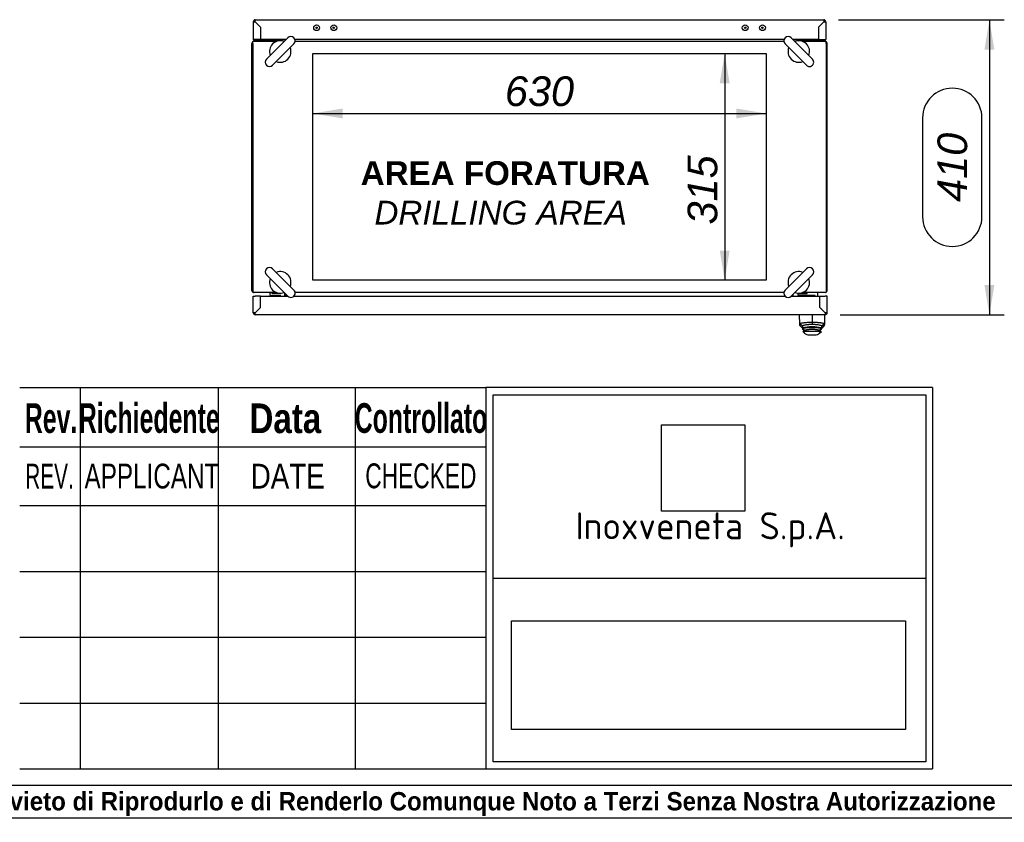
# Model space of a CAD drawing. Extents: x -12 to 412, y 11 to 308.
# Tile 3 of 9: x 115 to 207, y 11 to 85. Entities that reach past the tile are written whole.
import ezdxf
from ezdxf.lldxf.tags import DXFTag

# ---------------------------------------------------------------- set-up
doc = ezdxf.new("R2010")
doc.units = 0
doc.layers.get('0').update_dxf_attribs({"linetype": 'CONTINUOUS'})
for name, color, linetype in [('_TRANSLATION', 7, 'CONTINUOUS'), ('AE00100_03', 7, 'CONTINUOUS'), ('AE00198_03', 7, 'CONTINUOUS'), ('AE00219_03', 7, 'CONTINUOUS'), ('AE00500_10', 7, 'CONTINUOUS'), ('AE00715_01', 7, 'CONTINUOUS'), ('AE00992_10', 7, 'CONTINUOUS'), ('AE00992_31', 7, 'CONTINUOUS'), ('DEFAULT', 7, 'CONTINUOUS'), ('DV4__TRANSLATION', 7, 'CONTINUOUS'), ('F0000000_08', 7, 'CONTINUOUS'), ('F0000000_09', 7, 'CONTINUOUS'), ('F0000000_12', 7, 'CONTINUOUS'), ('F0000000_13', 7, 'CONTINUOUS'), ('F0000000_53', 7, 'CONTINUOUS'), ('F0000000_84', 7, 'CONTINUOUS'), ('F0000001_24', 7, 'CONTINUOUS'), ('F0000001_39', 7, 'CONTINUOUS'), ('M0000000_37', 7, 'CONTINUOUS')]:
    doc.layers.add(name, color=color, linetype=linetype)
doc.styles.add('SEACAD_ARIAL', font='arial.ttf')
doc.styles.add('SEACAD_ARIAL_NARROW', font='ARIALN.TTF', dxfattribs={"width": 0.8})
doc.styles.add('SEACAD_ARIALB', font='arialbd.ttf', dxfattribs={"width": 0.9})
doc.styles.add('SEACAD_ARIALI', font='ariali.ttf')
tags = doc.linetypes.add('CENTER2', pattern=[28.575, 19.05, -3.175, 3.175, -3.175]).pattern_tags.tags
tags[10:11] = [DXFTag(74, 4), DXFTag(75, 0), DXFTag(340, '0'), DXFTag(46, 0.0), DXFTag(50, 0.0), DXFTag(44, 0.0), DXFTag(45, 0.0)]
tags[8:9] = [DXFTag(74, 4), DXFTag(75, 0), DXFTag(340, '0'), DXFTag(46, 0.0), DXFTag(50, 0.0), DXFTag(44, 0.0), DXFTag(45, 0.0)]
tags[6:7] = [DXFTag(74, 4), DXFTag(75, 0), DXFTag(340, '0'), DXFTag(46, 0.0), DXFTag(50, 0.0), DXFTag(44, 0.0), DXFTag(45, 0.0)]
tags[4:5] = [DXFTag(74, 4), DXFTag(75, 0), DXFTag(340, '0'), DXFTag(46, 0.0), DXFTag(50, 0.0), DXFTag(44, 0.0), DXFTag(45, 0.0)]
doc.dimstyles.new('ISO', dxfattribs={"dimtxt": 1.1, "dimasz": 1.1, "dimexe": 0.55, "dimexo": 0.55, "dimgap": 0.275, "dimtad": 1, "dimdec": 1, "dimlfac": 15, "dimtxsty": 'SEACAD_ARIAL', "dimblk1": '_SE_FILLED', "dimblk2": '_SE_FILLED', "dimsah": 1, "dimcen": 0.55, "dimazin": 3, "dimtfac": 0.7, "dimtdec": 3, "dimtmove": 0, "dimatfit": 3})
picture_1 = doc.add_image_def('image1.jpg', size_in_pixel=(55, 57))
picture_2 = doc.add_image_def('image2.bmp', size_in_pixel=(138, 38))

# ---------------------------------------------------------------- blocks, each defined once
blk = doc.blocks.new('SE3')
at = {"layer": 'AE00100_03', "color": 7, "linetype": 'CONTINUOUS'}
for centre, radius in [((142.882, 84.188), 0.267), ((142.882, 84.188), 0.0667), ((144.482, 84.188), 0.267), ((144.482, 84.188), 0.0667), ((182.615, 84.188), 0.267), ((182.615, 84.188), 0.0667), ((184.215, 84.188), 0.267), ((184.215, 84.188), 0.0667)]:
    blk.add_circle(centre, radius, dxfattribs=at)
at = {"layer": 'AE00198_03', "color": 7, "linetype": 'CONTINUOUS'}
for p, q in [((138.799, 59.355), (138.799, 59.321)), ((138.949, 59.621), (138.949, 59.568)), ((138.99, 59.621), (138.99, 59.568)), ((139.308, 59.602), (139.308, 59.568)), ((139.349, 59.568), (139.349, 59.602)), ((139.499, 59.321), (139.499, 59.355)), ((187.599, 59.388), (187.599, 59.341)), ((188.299, 59.341), (187.599, 59.341)), ((187.749, 59.602), (187.749, 59.568)), ((187.79, 59.602), (187.79, 59.568)), ((188.108, 59.621), (188.108, 59.568)), ((188.149, 59.568), (188.149, 59.621)), ((188.299, 59.341), (188.299, 59.388))]:
    blk.add_line(p, q, dxfattribs=at)
for centre, start, end in [((187.994, 59.699), 222.17472, 225.14497), ((187.903, 59.699), 315.22737, 317.82528)]:
    blk.add_arc(centre, 0.533, start, end, dxfattribs=at)
at = {"layer": 'AE00219_03', "color": 7, "linetype": 'CONTINUOUS'}
for p, q in [((138.749, 84.935), (139.549, 84.935)), ((138.749, 84.935), (138.749, 84.921)), ((139.549, 84.921), (139.549, 84.935)), ((187.549, 84.935), (188.349, 84.935)), ((187.549, 84.935), (187.549, 84.921)), ((188.349, 84.921), (188.349, 84.935))]:
    blk.add_line(p, q, dxfattribs=at)
at = {"layer": 'AE00500_10', "color": 7, "linetype": 'CONTINUOUS'}
for p, q in [((138.835, 82.921), (138.835, 82.955)), ((188.262, 82.955), (188.262, 82.921)), ((138.835, 59.621), (138.835, 59.655)), ((138.837, 59.621), (138.835, 59.621)), ((138.837, 59.621), (139.147, 59.621)), ((139.15, 59.621), (139.147, 59.621)), ((139.15, 59.621), (139.259, 59.621)), ((187.838, 59.621), (187.947, 59.621)), ((187.95, 59.621), (187.947, 59.621)), ((187.95, 59.621), (188.26, 59.621)), ((188.262, 59.621), (188.26, 59.621)), ((188.262, 59.655), (188.262, 59.621))]:
    blk.add_line(p, q, dxfattribs=at)
at = {"layer": 'AE00715_01', "color": 7, "linetype": 'CONTINUOUS'}
for p, q in [((140.222, 83.261), (138.243, 81.281)), ((188.855, 81.281), (186.875, 83.261)), ((138.808, 80.715), (140.788, 82.695)), ((186.309, 82.695), (188.289, 80.715)), ((138.243, 61.295), (140.222, 59.315)), ((140.788, 59.881), (138.808, 61.861)), ((188.289, 61.861), (186.309, 59.881)), ((186.875, 59.315), (188.855, 61.295))]:
    blk.add_line(p, q, dxfattribs=at)
for centre, radius, start, end in [((140.505, 82.978), 0.4, 315, 135), ((186.592, 82.978), 0.4, 45, 225), ((139.515, 81.988), 1, 68.96053, 201.42182), ((139.515, 81.988), 1, 248.57818, 21.42182), ((187.582, 81.988), 1, 158.57818, 291.42182), ((187.582, 81.988), 1, 338.57818, 111.03947), ((138.525, 80.998), 0.4, 135, 315), ((188.572, 80.998), 0.4, 225, 45), ((138.525, 61.578), 0.4, 45, 225), ((139.515, 60.588), 1, 338.57818, 111.42182), ((187.582, 60.588), 1, 68.57818, 201.42182), ((188.572, 61.578), 0.4, 315, 135), ((139.515, 60.588), 1, 158.57818, 291.03947), ((187.582, 60.588), 1, 248.96053, 21.42182), ((140.505, 59.598), 0.4, 225, 45), ((186.592, 59.598), 0.4, 135, 315)]:
    blk.add_arc(centre, radius, start, end, dxfattribs=at)
at = {"layer": 'AE00992_10', "color": 7, "linetype": 'CONTINUOUS'}
for p, q in [((187.677, 56.756), (187.648, 57.588)), ((188.815, 57.568), (188.815, 56.91)), ((189.747, 58.057), (189.747, 58.055)), ((189.917, 57.888), (189.914, 57.888)), ((189.947, 57.857), (189.947, 57.855)), ((189.981, 57.588), (189.952, 56.755)), ((187.683, 56.585), (187.677, 56.756)), ((187.915, 56.528), (187.677, 56.756)), ((188.816, 56.91), (188.815, 56.684)), ((189.952, 56.755), (189.714, 56.528)), ((189.952, 56.755), (189.946, 56.585)), ((187.914, 56.362), (187.683, 56.585)), ((187.683, 56.585), (187.921, 56.355)), ((187.92, 56.394), (187.914, 56.394)), ((187.914, 56.394), (187.914, 56.362)), ((187.947, 56.055), (188.157, 56.055)), ((187.947, 56.055), (188.114, 55.888)), ((187.957, 56.319), (187.957, 56.406)), ((187.957, 56.255), (187.957, 56.319)), ((188.157, 56.12), (187.957, 56.319)), ((188.157, 56.055), (187.957, 56.255)), ((188.157, 56.12), (188.157, 56.055)), ((189.471, 56.055), (188.157, 56.055)), ((188.555, 55.721), (189.073, 55.721)), ((189.671, 56.319), (189.471, 56.12)), ((189.671, 56.255), (189.471, 56.055)), ((189.471, 56.055), (189.471, 56.12)), ((189.471, 56.055), (189.681, 56.055)), ((189.514, 55.888), (189.681, 56.055)), ((189.671, 56.319), (189.671, 56.406)), ((189.671, 56.319), (189.671, 56.255)), ((189.708, 56.355), (189.946, 56.585)), ((189.714, 56.392), (189.709, 56.394)), ((189.946, 56.585), (189.714, 56.36)), ((189.714, 56.36), (189.714, 56.392))]:
    blk.add_line(p, q, dxfattribs=at)
for centre, radius, start, end in [((193.281, 56.646), 5.367, 181.26122, 182.68513), ((188.812, 50.792), 5.673, 80.89714, 99.04735), ((188.555, 56.388), 0.667, 228.59038, 270), ((189.073, 56.388), 0.667, 270, 311.40962), ((184.385, 56.644), 5.331, 357.30467, 358.74763)]:
    blk.add_arc(centre, radius, start, end, dxfattribs=at)
for points, knots in [([(187.677, 56.756), (187.678, 56.759), (187.679, 56.765), (187.688, 56.773), (187.7, 56.781), (187.714, 56.788), (187.728, 56.794), (187.741, 56.799), (187.752, 56.802), (187.787, 56.814), (187.861, 56.831), (187.996, 56.854), (188.144, 56.873), (188.303, 56.888), (188.471, 56.899), (188.642, 56.907), (188.758, 56.909), (188.815, 56.91)], [0, 0, 0, 0, 0.050345, 0.095223, 0.134632, 0.168574, 0.197046, 0.220048, 0.23758, 0.249642, 0.383241, 0.499291, 0.605676, 0.70888, 0.808958, 0.905976, 1, 1, 1, 1]), ([(188.815, 56.684), (188.807, 56.684), (188.791, 56.684), (188.767, 56.684), (188.743, 56.684), (188.719, 56.683), (188.695, 56.682), (188.672, 56.682), (188.648, 56.681), (188.625, 56.68), (188.602, 56.679), (188.579, 56.677), (188.556, 56.676), (188.533, 56.674), (188.51, 56.673), (188.487, 56.671), (188.417, 56.665), (188.305, 56.653), (188.169, 56.632), (188.057, 56.607), (187.995, 56.587), (187.963, 56.573), (187.948, 56.565), (187.936, 56.557), (187.926, 56.55), (187.92, 56.542), (187.916, 56.535), (187.915, 56.53), (187.915, 56.528)], [0, 0, 0, 0, 0.016652, 0.03324, 0.049776, 0.066272, 0.082741, 0.099195, 0.115646, 0.132107, 0.14859, 0.165107, 0.18167, 0.198292, 0.214985, 0.23176, 0.248629, 0.372833, 0.49775, 0.62267, 0.748317, 0.784521, 0.82047, 0.856266, 0.892012, 0.927815, 0.963776, 1, 1, 1, 1]), ([(188.815, 56.91), (188.843, 56.91), (188.9, 56.909), (188.986, 56.906), (189.072, 56.903), (189.157, 56.899), (189.242, 56.894), (189.324, 56.887), (189.405, 56.881), (189.483, 56.873), (189.557, 56.864), (189.654, 56.851), (189.769, 56.831), (189.861, 56.809), (189.935, 56.782), (189.945, 56.766), (189.952, 56.755)], [0, 0, 0, 0, 0.0469, 0.094494, 0.142789, 0.191794, 0.241519, 0.29197, 0.343156, 0.395085, 0.447761, 0.501194, 0.617211, 0.750743, 0.831115, 1, 1, 1, 1]), ([(189.714, 56.528), (189.714, 56.529), (189.714, 56.531), (189.713, 56.535), (189.711, 56.539), (189.709, 56.542), (189.706, 56.546), (189.702, 56.55), (189.698, 56.554), (189.693, 56.558), (189.687, 56.561), (189.681, 56.565), (189.674, 56.569), (189.666, 56.573), (189.658, 56.577), (189.63, 56.588), (189.572, 56.607), (189.461, 56.632), (189.325, 56.653), (189.206, 56.666), (189.123, 56.673), (189.081, 56.676), (189.038, 56.678), (188.994, 56.68), (188.95, 56.682), (188.906, 56.683), (188.861, 56.684), (188.83, 56.684), (188.815, 56.684)], [0, 0, 0, 0, 0.018185, 0.036288, 0.054322, 0.072299, 0.090233, 0.108135, 0.126019, 0.143898, 0.161785, 0.179693, 0.197635, 0.215623, 0.23367, 0.25179, 0.377253, 0.50224, 0.626949, 0.751311, 0.782601, 0.813674, 0.844609, 0.875484, 0.906381, 0.93738, 0.96856, 1, 1, 1, 1]), ([(187.957, 56.319), (187.958, 56.321), (187.959, 56.325), (187.969, 56.333), (187.989, 56.342), (188.031, 56.355), (188.103, 56.37), (188.252, 56.392), (188.483, 56.412), (188.708, 56.419), (188.919, 56.419), (189.145, 56.412), (189.377, 56.392), (189.525, 56.37), (189.602, 56.354), (189.648, 56.339), (189.668, 56.328), (189.67, 56.322), (189.671, 56.319)], [0, 0, 0, 0, 0.025166, 0.054446, 0.087839, 0.125344, 0.199913, 0.250411, 0.382686, 0.499745, 0.500022, 0.617437, 0.74953, 0.800636, 0.874573, 0.925008, 0.966819, 1, 1, 1, 1]), ([(189.471, 56.12), (189.47, 56.123), (189.469, 56.128), (189.459, 56.136), (189.443, 56.145), (189.414, 56.156), (189.364, 56.171), (189.282, 56.188), (189.182, 56.202), (189.03, 56.217), (188.813, 56.226), (188.597, 56.217), (188.445, 56.202), (188.345, 56.188), (188.263, 56.171), (188.203, 56.154), (188.164, 56.136), (188.16, 56.125), (188.157, 56.12)], [0, 0, 0, 0, 0.031647, 0.063115, 0.094704, 0.126708, 0.189808, 0.252326, 0.31481, 0.377086, 0.500331, 0.623496, 0.685583, 0.748041, 0.810784, 0.873637, 0.936812, 1, 1, 1, 1])]:
    blk.add_open_spline(points, degree=3, knots=knots, dxfattribs=at)
at = {"layer": 'AE00992_31', "color": 7, "linetype": 'CONTINUOUS'}
for p, q in [((189.549, 59.221), (189.545, 59.221)), ((189.545, 58.935), (189.549, 58.935)), ((189.549, 58.921), (189.545, 58.921)), ((189.615, 58.189), (189.615, 58.187)), ((189.649, 58.156), (189.649, 58.153)), ((189.715, 58.087), (189.715, 58.089))]:
    blk.add_line(p, q, dxfattribs=at)
at = {"layer": 'DV4__TRANSLATION', "color": 7, "linetype": 'CENTER2'}
for p, q in [((142.549, 81.788), (184.549, 81.788)), ((142.549, 60.788), (142.549, 81.788)), ((184.549, 81.788), (184.549, 60.788)), ((184.549, 60.788), (142.549, 60.788))]:
    blk.add_line(p, q, dxfattribs=at)
at = {"layer": 'F0000000_08', "color": 7, "linetype": 'CONTINUOUS'}
for p, q in [((138.582, 59.421), (138.582, 59.588)), ((139.515, 59.355), (138.649, 59.355)), ((138.732, 59.635), (138.732, 59.621)), ((138.732, 59.621), (138.732, 59.588)), ((138.752, 59.568), (139.545, 59.568)), ((139.565, 59.588), (139.565, 59.589)), ((139.908, 59.39), (139.883, 59.321)), ((139.94, 59.475), (139.908, 59.39))]:
    blk.add_line(p, q, dxfattribs=at)
for centre, radius, start, end in [((138.649, 59.588), 0.0667, 90, 180), ((138.649, 59.421), 0.0667, 180, 270), ((138.712, 59.635), 0.02, 0, 90), ((138.752, 59.588), 0.02, 180, 270), ((139.515, 59.288), 0.0667, 69.63587, 90), ((139.515, 59.288), 0.0667, 30, 69.63587), ((139.545, 59.588), 0.02, 270, 0), ((139.815, 59.521), 0.133, 339.52255, 71.9142)]:
    blk.add_arc(centre, radius, start, end, dxfattribs=at)
at = {"layer": 'F0000000_09', "color": 7, "linetype": 'CONTINUOUS'}
for p, q in [((137.015, 57.775), (137.015, 59.321)), ((137.015, 59.321), (137.202, 59.321)), ((137.682, 59.321), (137.202, 59.321)), ((137.682, 58.256), (137.682, 59.321)), ((137.685, 58.255), (137.685, 59.321)), ((137.685, 59.321), (140.216, 59.321)), ((140.794, 59.321), (186.303, 59.321)), ((186.881, 59.321), (189.545, 59.321)), ((189.545, 58.255), (189.545, 59.321)), ((189.549, 59.321), (190.029, 59.321)), ((189.549, 58.256), (189.549, 59.321)), ((190.215, 59.321), (190.029, 59.321)), ((190.215, 57.775), (190.215, 59.321)), ((137.202, 57.776), (137.682, 58.256)), ((137.203, 57.775), (137.202, 57.776)), ((190.029, 57.588), (137.202, 57.588)), ((137.683, 58.255), (137.203, 57.775)), ((137.685, 58.255), (137.683, 58.255)), ((189.545, 58.255), (189.547, 58.255)), ((189.547, 58.255), (190.027, 57.775)), ((190.029, 57.776), (189.549, 58.256)), ((190.027, 57.775), (190.029, 57.776))]:
    blk.add_line(p, q, dxfattribs=at)
for centre, radius, start, end in [((137.182, 47.505), 10.271, 89.8886, 90.9299), ((137.202, 57.775), 0.187, 180, 270), ((125.604, 57.764), 11.6, 359.12972, 0.05178), ((200.302, 57.755), 10.274, 179.88874, 180.92976), ((190.039, 46.176), 11.6, 89.12972, 90.05178), ((190.029, 57.775), 0.187, 270, 0)]:
    blk.add_arc(centre, radius, start, end, dxfattribs=at)
at = {"layer": 'F0000000_12', "color": 7, "linetype": 'CONTINUOUS'}
blk.add_line((137.682, 59.188), (137.685, 59.188), dxfattribs=at)
at = {"layer": 'F0000000_13', "color": 7, "linetype": 'CONTINUOUS'}
blk.add_line((137.682, 59.135), (137.685, 59.136), dxfattribs=at)
at = {"layer": 'F0000000_53', "color": 7, "linetype": 'CONTINUOUS'}
for p, q in [((140.049, 83.088), (140.049, 83.087)), ((187.049, 83.088), (187.049, 83.087)), ((136.882, 59.841), (136.882, 82.735)), ((190.215, 59.841), (190.215, 82.735)), ((140.049, 59.321), (140.049, 59.489)), ((140.149, 59.321), (140.149, 59.389)), ((186.949, 59.321), (186.949, 59.389)), ((187.049, 59.321), (187.049, 59.489))]:
    blk.add_line(p, q, dxfattribs=at)
for centre, start, end in [((137.069, 82.735), 117.664, 180), ((137.069, 82.735), 90, 117.664), ((190.029, 82.735), 62.336, 90), ((190.029, 82.735), 0, 62.336), ((137.069, 59.841), 180, 242.336), ((137.069, 59.841), 242.336, 270), ((190.029, 59.841), 270, 297.664), ((190.029, 59.841), 297.664, 0)]:
    blk.add_arc(centre, 0.187, start, end, dxfattribs=at)
at = {"layer": 'F0000000_84', "color": 7, "linetype": 'CONTINUOUS'}
for p, q in [((136.982, 82.735), (136.982, 82.9)), ((136.982, 82.735), (136.982, 59.841)), ((139.156, 82.921), (137.069, 82.921)), ((139.883, 82.921), (139.874, 82.921)), ((186.196, 82.921), (140.901, 82.921)), ((187.223, 82.921), (187.214, 82.921)), ((190.029, 82.921), (187.941, 82.921)), ((190.115, 82.735), (190.115, 82.9)), ((190.115, 82.735), (190.115, 59.841)), ((136.982, 59.841), (136.982, 59.676)), ((139.156, 59.655), (137.069, 59.655)), ((139.883, 59.655), (139.874, 59.655)), ((140.149, 59.389), (140.149, 59.321)), ((186.196, 59.655), (140.901, 59.655)), ((186.949, 59.389), (186.949, 59.321)), ((187.223, 59.655), (187.214, 59.655)), ((190.029, 59.655), (187.941, 59.655)), ((190.115, 59.841), (190.115, 59.676))]:
    blk.add_line(p, q, dxfattribs=at)
for centre, start, end in [((137.069, 82.735), 90, 117.664), ((190.029, 82.735), 62.336, 90), ((137.069, 59.841), 242.336, 270), ((190.029, 59.841), 270, 297.664)]:
    blk.add_arc(centre, 0.187, start, end, dxfattribs=at)
at = {"layer": 'F0000001_24', "color": 7, "linetype": 'CONTINUOUS'}
for p, q in [((187.515, 59.588), (187.515, 59.59)), ((187.515, 59.535), (187.515, 59.588)), ((187.515, 59.421), (187.515, 59.535)), ((187.549, 59.568), (187.715, 59.568)), ((187.715, 59.388), (187.549, 59.388)), ((187.715, 59.568), (188.345, 59.568)), ((188.481, 59.388), (187.715, 59.388)), ((188.365, 59.588), (188.365, 59.635)), ((188.508, 59.388), (188.481, 59.388)), ((188.902, 59.388), (188.508, 59.388)), ((188.983, 59.388), (188.902, 59.388)), ((189.049, 59.388), (188.983, 59.388)), ((189.315, 59.621), (189.315, 59.321)), ((189.329, 59.521), (189.315, 59.521)), ((189.329, 59.484), (189.315, 59.484)), ((189.33, 59.483), (189.315, 59.483)), ((189.329, 59.521), (189.329, 59.507)), ((189.329, 59.483), (189.329, 59.321))]:
    blk.add_line(p, q, dxfattribs=at)
for centre, radius, start, end in [((187.549, 59.535), 0.0333, 90, 180), ((187.549, 59.421), 0.0333, 180, 270), ((188.382, 59.321), 0.0667, 90, 180), ((188.345, 59.588), 0.02, 270, 0), ((188.385, 59.635), 0.02, 90, 180), ((189.049, 59.321), 0.0667, 0, 90), ((189.282, 59.621), 0.0333, 0, 90)]:
    blk.add_arc(centre, radius, start, end, dxfattribs=at)
at = {"layer": 'F0000001_39', "color": 7, "linetype": 'CONTINUOUS'}
for p, q in [((137.202, 84.921), (189.895, 84.921)), ((137.015, 84.735), (137.015, 83.141)), ((137.203, 84.735), (137.202, 84.733)), ((137.202, 84.733), (137.203, 84.735)), ((137.202, 84.733), (137.682, 84.253)), ((137.683, 84.255), (137.203, 84.735)), ((137.682, 84.253), (137.682, 83.088)), ((137.685, 84.255), (137.683, 84.255)), ((137.685, 84.255), (137.685, 83.088)), ((189.412, 84.255), (189.414, 84.255)), ((189.412, 84.255), (189.412, 83.088)), ((189.414, 84.255), (189.894, 84.735)), ((189.895, 84.733), (189.415, 84.253)), ((189.415, 84.253), (189.415, 83.088)), ((189.894, 84.735), (189.895, 84.733)), ((189.895, 84.733), (189.894, 84.735)), ((190.082, 84.735), (190.082, 83.141)), ((137.202, 83.088), (137.023, 83.088)), ((137.682, 83.088), (137.202, 83.088)), ((137.682, 83.088), (137.682, 83.055)), ((140.05, 83.088), (137.685, 83.088)), ((137.685, 83.088), (137.685, 83.055)), ((186.208, 83.088), (140.89, 83.088)), ((189.412, 83.088), (187.048, 83.088)), ((189.412, 83.088), (189.412, 83.055)), ((189.415, 83.088), (189.895, 83.088)), ((189.415, 83.088), (189.415, 83.055)), ((189.895, 83.088), (190.074, 83.088)), ((137.037, 83.055), (137.202, 83.055)), ((137.197, 83.055), (137.202, 83.055)), ((137.202, 83.055), (137.202, 83.055)), ((137.202, 83.055), (138.082, 83.055)), ((137.202, 82.955), (138.082, 82.955)), ((138.082, 83.055), (138.282, 83.055)), ((138.282, 82.955), (138.082, 82.955)), ((138.282, 83.055), (139.215, 83.055)), ((138.282, 83.055), (138.282, 82.955)), ((138.282, 82.955), (139.215, 82.955)), ((139.215, 83.055), (139.415, 83.055)), ((139.259, 82.955), (139.215, 82.955)), ((139.415, 83.055), (139.415, 82.983)), ((139.916, 82.955), (139.771, 82.955)), ((187.326, 82.955), (187.181, 82.955)), ((187.682, 82.983), (187.682, 83.055)), ((187.682, 83.055), (187.882, 83.055)), ((187.882, 82.955), (187.838, 82.955)), ((187.882, 83.055), (188.815, 83.055)), ((187.882, 82.955), (188.815, 82.955)), ((188.815, 83.055), (189.015, 83.055)), ((188.815, 82.955), (188.815, 83.055)), ((189.015, 82.955), (188.815, 82.955)), ((189.895, 83.055), (189.015, 83.055)), ((189.895, 82.955), (189.015, 82.955)), ((190.061, 83.055), (189.895, 83.055)), ((189.9, 83.055), (189.895, 83.055)), ((189.895, 83.055), (189.895, 83.055))]:
    blk.add_line(p, q, dxfattribs=at)
for centre, radius, start, end in [((137.202, 84.735), 0.187, 90, 180), ((126.932, 84.755), 10.271, 359.8886, 0.9299), ((201.494, 84.745), 11.6, 179.12972, 180.05178), ((189.895, 84.735), 0.187, 0, 90), ((137.192, 96.333), 11.6, 269.12972, 270.05178), ((189.915, 95.005), 10.271, 269.8886, 270.9299), ((137.202, 83.141), 0.187, 180, 207.664), ((137.202, 83.141), 0.0867, 217.86813, 270), ((189.895, 83.141), 0.0867, 270, 322.13187), ((189.895, 83.141), 0.187, 332.336, 360), ((137.202, 83.141), 0.187, 207.664, 270), ((189.895, 83.141), 0.187, 270, 332.336)]:
    blk.add_arc(centre, radius, start, end, dxfattribs=at)
for centre, major_axis, start_param, end_param in [((137.202, 83.141), (0.187, 0), 3.141593, 3.431057), ((137.202, 83.141), (0.0867, 0), 3.803715, 4.712389), ((189.895, 83.141), (-0.0867, 0), 1.570796, 2.47947), ((189.895, 83.141), (-0.187, 0), 2.852128, 3.141593)]:
    blk.add_ellipse(centre, major_axis=major_axis, ratio=0.998462, start_param=start_param, end_param=end_param, dxfattribs=at)
at = {"layer": 'M0000000_37', "color": 7, "linetype": 'CONTINUOUS'}
for p, q in [((138.882, 83.055), (138.882, 83.088)), ((139.149, 83.055), (139.149, 83.088)), ((139.415, 83.055), (139.415, 83.088)), ((187.682, 83.055), (187.682, 83.088)), ((187.949, 83.055), (187.949, 83.088)), ((188.215, 83.055), (188.215, 83.088))]:
    blk.add_line(p, q, dxfattribs=at)
blk = doc.blocks.new('DMBLK22')
at = {"layer": '_TRANSLATION', "linetype": 'CONTINUOUS'}
for points in [[(145.299, 75.786), (145.299, 76.703), (142.549, 76.244)], [(181.799, 75.786), (184.549, 76.244), (181.799, 76.703)]]:
    blk.add_hatch(color=7, dxfattribs=at).paths.add_polyline_path(points)
at = {"layer": '_TRANSLATION', "color": 7, "linetype": 'CONTINUOUS'}
blk.add_line((142.549, 76.244), (184.549, 76.244), dxfattribs=at)
at = {"layer": '_TRANSLATION', "color": 7, "linetype": 'CONTINUOUS', "style": 'SEACAD_ARIALI'}
blk.add_text('630', height=2.75, dxfattribs=at).set_placement((160.34, 76.932))
blk = doc.blocks.new('_SE_FILLED')
at = {"color": 0}
blk.add_line((0, 0), (-1, 0), dxfattribs=at)
blk.add_solid([(0, 0), (-1, -0.1665), (-1, 0.1665), (0, 0)], dxfattribs=at)
blk = doc.blocks.new('DMBLK23')
at = {"layer": '_TRANSLATION', "linetype": 'CONTINUOUS'}
for points in [[(180.256, 79.038), (181.173, 79.038), (180.714, 81.788)], [(180.256, 63.538), (180.714, 60.788), (181.173, 63.538)]]:
    blk.add_hatch(color=7, dxfattribs=at).paths.add_polyline_path(points)
at = {"layer": '_TRANSLATION', "color": 7, "linetype": 'CONTINUOUS'}
blk.add_line((180.714, 81.788), (180.714, 60.788), dxfattribs=at)
at = {"layer": '_TRANSLATION', "color": 7, "linetype": 'CONTINUOUS', "style": 'SEACAD_ARIALI'}
blk.add_text('315', height=2.75, rotation=90, dxfattribs=at).set_placement((180.027, 65.956))
blk = doc.blocks.new('DMBLK29')
at = {"layer": '_TRANSLATION', "linetype": 'CONTINUOUS'}
for points in [[(205.711, 82.171), (205.253, 84.921), (204.795, 82.171)], [(205.711, 60.338), (204.795, 60.338), (205.253, 57.588)]]:
    blk.add_hatch(color=7, dxfattribs=at).paths.add_polyline_path(points)
at = {"layer": '_TRANSLATION', "color": 7, "linetype": 'CONTINUOUS'}
for p, q in [((191.27, 84.921), (206.628, 84.921)), ((205.253, 84.921), (205.253, 57.588)), ((199.065, 75.838), (199.065, 66.671)), ((204.565, 66.671), (204.565, 75.838)), ((191.404, 57.588), (206.628, 57.588))]:
    blk.add_line(p, q, dxfattribs=at)
for centre, start, end in [((201.815, 75.838), 0, 180), ((201.815, 66.671), 180, 0)]:
    blk.add_arc(centre, 2.75, start, end, dxfattribs=at)
at = {"layer": '_TRANSLATION', "color": 7, "linetype": 'CONTINUOUS', "style": 'SEACAD_ARIALI'}
blk.add_text('410', height=2.75, rotation=90, dxfattribs=at).set_placement((203.19, 68.046))

msp = doc.modelspace()

# ---------------------------------------------------------------- linework, layer by layer
at = {"color": 7, "linetype": 'CONTINUOUS'}
msp.add_line((6.2345, 10.9591), (412.092, 10.9591), dxfattribs=at)
at = {"layer": 'DEFAULT', "color": 7, "linetype": 'CONTINUOUS'}
for p, q in [((115.3658, 50.8402), (158.5658, 50.8402)), ((120.9658, 50.8402), (120.9658, 15.5023)), ((133.7658, 50.8402), (133.7658, 15.5023)), ((146.4658, 50.8402), (146.4658, 15.5023)), ((199.9658, 50.8402), (158.5642, 50.8402)), ((158.5658, 50.8402), (158.5658, 15.5023)), ((199.9658, 50.8402), (199.9658, 15.5023)), ((159.2671, 50.1757), (199.3666, 50.1757)), ((159.2671, 16.162), (159.2671, 50.1757)), ((199.3666, 50.1757), (199.3666, 16.162)), ((115.3658, 45.3523), (158.5658, 45.3523)), ((115.3658, 39.9023), (158.5658, 39.9023)), ((115.3658, 33.8023), (158.5658, 33.8023)), ((159.2671, 33.1714), (199.3666, 33.1714)), ((115.3658, 27.7023), (158.5658, 27.7023)), ((115.3658, 21.6023), (158.5658, 21.6023)), ((199.3666, 16.162), (159.2671, 16.162)), ((115.3658, 15.5023), (158.5658, 15.5023)), ((158.5642, 15.5023), (199.9658, 15.5023)), ((6.2345, 13.9879), (412.092, 13.9879))]:
    msp.add_line(p, q, dxfattribs=at)

# ---------------------------------------------------------------- block references
at = {"layer": '_TRANSLATION'}
msp.add_blockref('SE3', (0, 0), dxfattribs=at)

# ---------------------------------------------------------------- texts
for s, insert, char_height, width, attachment_point, style in [('{\\fArial|b1||i0||c0|p34;\\C7;\\H2.75;\\W0.6;Rev.}', (118.2755, 46.5974), 2.75, 4.503482, 8, 'SEACAD_ARIALB'), ('{\\fArial|b1||i0||c0|p34;\\C7;\\H2.75;\\W0.6;Richiedente}', (127.3742, 46.6077), 2.75, 12.230363, 8, 'SEACAD_ARIALB'), ('{\\fArial|b1||i0||c0|p34;\\C7;\\H2.75;\\W0.8;Data}', (139.9887, 46.5846), 2.75, 6.782651, 8, 'SEACAD_ARIALB'), ('{\\fArial|b1||i0||c0|p34;\\C7;\\H2.75;\\W0.6;Controllato}', (152.5636, 46.6077), 2.75, 11.31616, 8, 'SEACAD_ARIALB'), ('{\\fArial Narrow|b0||i0||c0|p34;\\C7;\\H2.3;\\W0.8;CHECKED}', (152.5482, 41.4833), 2.3, 10.751842, 8, 'SEACAD_ARIAL_NARROW'), ('{\\fArial|b0||i0||c0|p34;\\C7;\\H2.3;\\W0.6;REV.}', (118.1251, 41.4841), 2.3, 5.042658, 8, 'SEACAD_ARIAL'), ('{\\fArial|b0||i0||c0|p34;\\C7;\\H2.3;\\W0.7;APPLICANT}', (121.3755, 41.4586), 2.3, 12.129892, 7, 'SEACAD_ARIAL'), ('{\\fArial|b0||i0||c0|p34;\\C7;\\H2.3;\\W0.8;DATE}', (140.2091, 41.4841), 2.3, 7.085974, 8, 'SEACAD_ARIAL')]:
    msp.add_mtext(s, dxfattribs=dict(insert=insert, char_height=char_height, width=width, attachment_point=attachment_point, style=style))
for s, insert, char_height, width, attachment_point in [('{\\fSolid Edge ANSI|b0||i0||c0|p34;\\C7;\\H2.5;\\W1.;Inoxveneta S.p.A.}', (179.3665, 37.657), 2.5, 38.906797, 5), ('{\\fArial|b1||i0||c0|p34;\\C7;\\H1.7;\\W0.94;A Termini di Legge ci Riserviamo la Proprietà di questo Disegno con Divieto di Riprodurlo e di Renderlo Comunque Noto a Terzi Senza Nostra Autorizzazione}', (122.3664, 11.137), 1.7, 175.011409, 8)]:
    msp.add_mtext(s, dxfattribs=dict(insert=insert, char_height=char_height, width=width, attachment_point=attachment_point))
at = {"layer": '_TRANSLATION', "insert": (159.9488, 68.8728), "char_height": 2.2, "width": 30.578523, "attachment_point": 5}
msp.add_mtext('{\\fArial|b0||i0||c0|p34;\\C7;\\H2.2;\\W1.; }{\\fArial|b1||i0||c0|p34;\\C7;\\H2.2;\\W1.;AREA FORATURA \\P}{\\fArial|b0||i1||c0|p34;\\C7;\\H2.2;\\W1.;DRILLING AREA}', dxfattribs=at)

# ---------------------------------------------------------------- dimensions: what is measured, and where the dimension line sits
at = {"layer": '_TRANSLATION', "color": 7, "linetype": 'CONTINUOUS'}
for base, p1, p2, angle, picture, middle in [((205.2529, 84.9214), (189.8953, 84.9214), (190.0287, 57.5881), 270.279489, 'DMBLK29', (205.2529, 71.2547)), ((142.5487, 76.2443), (142.5487, 81.7881), (184.5487, 81.7881), 0, 'DMBLK22', (163.5486, 76.2443)), ((180.7142, 81.7881), (184.5487, 81.7881), (184.5487, 60.7881), 270, 'DMBLK23', (180.7142, 69.1947))]:
    dim = msp.add_linear_dim(base=base, p1=p1, p2=p2, angle=angle, text='\\A1;<>', dimstyle='ISO', override={"dimtxt": 2.75, "dimasz": 2.75, "dimexe": 1.375, "dimexo": 1.375, "dimgap": 0.6875, "dimcen": 1.375}, dxfattribs=at)
    dim.commit()
    dim.dimension.update_dxf_attribs({"geometry": picture, "text_midpoint": middle, "dimtype": 161})

# ---------------------------------------------------------------- pictures from other files: only their frames are drawn
image = msp.add_image(picture_1, insert=(174.8624, 39.3783), size_in_units=(7.7193, 8), rotation=0)
image.dxf.flags = 7
image = msp.add_image(picture_2, insert=(160.9653, 19.1718), size_in_units=(36.5125, 10.0542))
image.dxf.flags = 7

doc.saveas('drawing.dxf')
